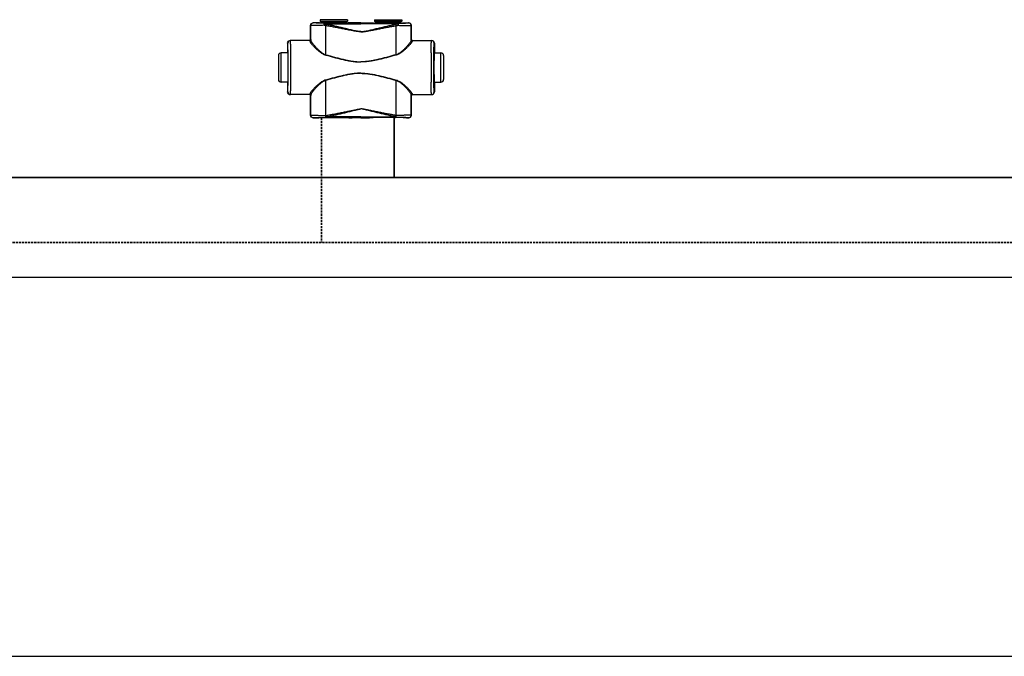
# Model space of a CAD drawing. Header units: millimetres. Extents: x -727 to 69715, y -15705 to 98123.
# Tile 228 of 256: x 49546 to 50454, y -13305 to -12717. Entities that reach past the tile are written whole.
import ezdxf

# ---------------------------------------------------------------- set-up
doc = ezdxf.new("R2010")
doc.units = ezdxf.units.MM
doc.linetypes.add('VERDECKT', pattern=[9.525, 6.35, -3.175])
for name, color, linetype, lineweight in [('UT_POTRUBI - PŘÍVOD', 1, 'Continuous', 35), ('UT_SCHÉMA_PŘÍVOD', 10, 'Continuous', 35), ('UT_SCHÉMA_ZPÁTEČKA', 172, 'VERDECKT', 35)]:
    doc.layers.add(name, color=color, linetype=linetype, lineweight=lineweight)

msp = doc.modelspace()

# ---------------------------------------------------------------- linework, layer by layer
at = {"color": 0, "linetype": 'Continuous'}
for p, q in [((49814.33, -12722.58), (49814.21, -12722.46)), ((49814.21, -12735.46), (49814.21, -12722.46)), ((49816.83, -12720.08), (49816.71, -12719.96)), ((49818.36, -12719.96), (49816.71, -12719.96)), ((49818.71, -12720.07), (49818.36, -12719.96)), ((49848.31, -12717.06), (49823.11, -12717.06)), ((49823.11, -12717.06), (49823.11, -12718.46)), ((49823.11, -12718.46), (49824.06, -12719.42)), ((49823.11, -12718.46), (49848.31, -12718.46)), ((49824.06, -12719.42), (49847.36, -12719.42)), ((49824.21, -12719.77), (49847.21, -12719.77)), ((49824.21, -12719.77), (49824.21, -12720.13)), ((49831.86, -12720.15), (49827.01, -12720.15)), ((49827.01, -12720.85), (49827.01, -12720.15)), ((49827.01, -12720.85), (49860.71, -12720.85)), ((49860.71, -12720.15), (49839.56, -12720.15)), ((49847.21, -12719.77), (49847.21, -12720.13)), ((49848.31, -12718.46), (49847.36, -12719.42)), ((49848.31, -12717.06), (49848.31, -12718.46)), ((49854.46, -12719.96), (49852.71, -12720.07)), ((49860.71, -12719.96), (49854.46, -12719.96)), ((49860.71, -12719.96), (49866.96, -12719.96)), ((49860.71, -12720.15), (49881.86, -12720.15)), ((49894.41, -12720.85), (49860.71, -12720.85)), ((49866.96, -12719.96), (49868.71, -12720.07)), ((49873.11, -12717.06), (49898.31, -12717.06)), ((49873.11, -12717.06), (49873.11, -12718.46)), ((49898.31, -12718.46), (49873.11, -12718.46)), ((49873.11, -12718.46), (49874.06, -12719.42)), ((49897.36, -12719.42), (49874.06, -12719.42)), ((49897.21, -12719.77), (49874.21, -12719.77)), ((49874.21, -12719.77), (49874.21, -12720.13)), ((49889.56, -12720.15), (49894.41, -12720.15)), ((49894.41, -12720.85), (49894.41, -12720.15)), ((49897.21, -12719.77), (49897.21, -12720.13)), ((49898.31, -12718.46), (49897.36, -12719.42)), ((49898.31, -12717.06), (49898.31, -12718.46)), ((49902.71, -12720.07), (49903.06, -12719.96)), ((49903.06, -12719.96), (49904.71, -12719.96)), ((49904.59, -12720.08), (49904.71, -12719.96)), ((49907.09, -12722.58), (49907.21, -12722.46)), ((49907.21, -12735.46), (49907.21, -12722.46)), ((49793.22, -12738.76), (49793.01, -12738.76)), ((49793.01, -12738.76), (49793.01, -12746.91)), ((49813.51, -12736.26), (49795.51, -12736.26)), ((49814.21, -12735.46), (49814.31, -12735.46)), ((49907.21, -12735.46), (49907.1, -12735.46)), ((49907.9, -12736.26), (49925.91, -12736.26)), ((49928.2, -12738.76), (49928.41, -12738.76)), ((49928.41, -12738.76), (49928.41, -12746.91)), ((49784.51, -12750.26), (49784.51, -12772.26)), ((49793.26, -12747.76), (49787.01, -12747.76)), ((49787.01, -12774.76), (49787.01, -12747.76)), ((49793.01, -12746.91), (49793.22, -12747.26)), ((49793.4, -12747.28), (49793.4, -12747.26)), ((49928.02, -12747.28), (49928.02, -12747.26)), ((49928.16, -12747.76), (49934.41, -12747.76)), ((49928.41, -12746.91), (49928.2, -12747.26)), ((49934.41, -12774.76), (49934.41, -12747.76)), ((49936.91, -12750.26), (49936.91, -12772.26)), ((49793.26, -12774.76), (49787.01, -12774.76)), ((49793.22, -12775.26), (49793.01, -12775.61)), ((49793.01, -12775.61), (49793.01, -12783.76)), ((49793.4, -12775.26), (49793.4, -12775.25)), ((49928.02, -12775.26), (49928.02, -12775.25)), ((49928.16, -12774.76), (49934.41, -12774.76)), ((49928.2, -12775.26), (49928.41, -12775.61)), ((49928.41, -12775.61), (49928.41, -12783.76)), ((49793.01, -12783.76), (49793.22, -12783.76)), ((49813.51, -12786.26), (49795.51, -12786.26)), ((49814.31, -12787.06), (49814.21, -12787.06)), ((49814.21, -12805.16), (49814.21, -12787.06)), ((49907.1, -12787.06), (49907.21, -12787.06)), ((49907.21, -12805.16), (49907.21, -12787.06)), ((49907.9, -12786.26), (49925.91, -12786.26)), ((49928.41, -12783.76), (49928.2, -12783.76)), ((49814.21, -12805.16), (49814.33, -12805.04)), ((49828.25, -12805.42), (49828.43, -12805.41)), ((49860.71, -12806.72), (49828.75, -12806.72)), ((49828.75, -12807.47), (49828.75, -12806.72)), ((49860.71, -12806.72), (49892.67, -12806.72)), ((49892.67, -12807.47), (49892.67, -12806.72)), ((49893.17, -12805.42), (49892.99, -12805.41)), ((49907.21, -12805.16), (49907.09, -12805.04)), ((49816.71, -12807.66), (49816.83, -12807.54)), ((49818.36, -12807.66), (49816.71, -12807.66)), ((49818.71, -12807.56), (49818.36, -12807.66)), ((49828.58, -12807.47), (49828.75, -12807.47)), ((49828.75, -12807.47), (49830.01, -12807.47)), ((49841.4, -12807.47), (49860.71, -12807.47)), ((49854.46, -12807.66), (49852.71, -12807.56)), ((49860.71, -12807.66), (49854.46, -12807.66)), ((49880.01, -12807.47), (49860.71, -12807.47)), ((49860.71, -12807.66), (49866.96, -12807.66)), ((49866.96, -12807.66), (49868.71, -12807.56)), ((49892.67, -12807.47), (49891.4, -12807.47)), ((49892.84, -12807.47), (49892.67, -12807.47)), ((49902.71, -12807.56), (49903.06, -12807.66)), ((49903.06, -12807.66), (49904.71, -12807.66)), ((49904.71, -12807.66), (49904.59, -12807.54))]:
    msp.add_line(p, q, dxfattribs=at)
for p, q in [((-727.45, -12954.69), (68024.28, -12954.69)), ((-727.45, -13304.69), (68024.28, -13304.69))]:
    msp.add_line(p, q)
for centre, radius, start, end in [((49816.83, -12722.58), 2.5, 90.00246, 179.99754), ((49823.71, -12719.77), 0.5, 0, 45), ((49847.71, -12719.77), 0.5, 135, 180), ((49873.71, -12719.77), 0.5, 0, 45), ((49897.71, -12719.77), 0.5, 135, 180), ((49904.59, -12722.58), 2.5, 0.00246, 89.99754), ((49795.72, -12738.76), 2.5, 90.00225, 180.00111), ((49813.51, -12735.46), 0.8, 270.0036, 359.99724), ((49907.9, -12735.46), 0.8, 180.00276, 269.9964), ((49925.7, -12738.76), 2.5, 359.99889, 89.99775), ((49787.01, -12750.26), 2.5, 90, 180), ((47353.55, -12761.26), 2442.41, 359.68325, 0.31675), ((52367.87, -12761.26), 2442.41, 179.68325, 180.31675), ((49934.41, -12750.26), 2.5, 0, 90), ((49787.01, -12772.26), 2.5, 180, 270), ((49934.41, -12772.26), 2.5, 270, 0), ((49795.72, -12783.76), 2.5, 179.99889, 269.99775), ((49813.51, -12787.06), 0.8, 0.00276, 89.9964), ((49907.9, -12787.06), 0.8, 90.0036, 179.99724), ((49925.7, -12783.76), 2.5, 270.00225, 0.00111), ((49816.83, -12805.04), 2.5, 180.00246, 269.99754), ((49904.59, -12805.04), 2.5, 270.00246, 359.99754)]:
    msp.add_arc(centre, radius, start, end, dxfattribs=at)
at = {"color": 0, "linetype": 'Continuous', "extrusion": (0, 0, -1)}
for centre, major_axis, ratio, start_param, end_param in [((49816.71, -12722.46), (-1.77, 1.77), 0.999973, -0.785384, 0.785384), ((49835.71, -12720.07), (-17, 0), 0.005236, 4.941076, 6.283185), ((49835.71, -12720.07), (-17, 0), 0.005236, 3.141593, 4.483702), ((49795.51, -12738.76), (-2.5, 0), 0.999945, 0, 1.570796), ((49813.41, -12735.46), (-0.8, 0), 0.999986, -3.141593, -1.659157), ((49793.22, -12761.26), (0, 14), 0.010472, 0, 3.141593), ((49795.51, -12783.76), (-2.5, 0), 0.999945, -1.570796, 0), ((49813.41, -12787.06), (0.8, 0), 0.999986, -1.395381, 0), ((49816.71, -12805.16), (1.77, 1.77), 0.999973, -3.926977, -2.356208), ((49835.71, -12807.56), (-17, 0), 0.005236, 0, 1.229157), ((49835.71, -12807.56), (-17, 0), 0.005236, 1.912436, 3.141593)]:
    msp.add_ellipse(centre, major_axis=major_axis, ratio=ratio, start_param=start_param, end_param=end_param, dxfattribs=at)
at = {"color": 0, "linetype": 'Continuous'}
for centre, major_axis, ratio, start_param, end_param in [((49885.71, -12720.07), (17, 0), 0.005236, 3.141593, 4.483702), ((49885.71, -12720.07), (17, 0), 0.005236, 4.941076, 6.283185), ((49904.71, -12722.46), (1.77, 1.77), 0.999973, -0.785384, 0.785384), ((49908.01, -12735.46), (0.8, 0), 0.999986, -3.141593, -1.659157), ((49925.91, -12738.76), (2.5, 0), 0.999945, 0, 1.570796), ((49928.2, -12761.26), (0, 14), 0.010472, 0, 3.141593), ((49908.01, -12787.06), (-0.8, 0), 0.999986, -1.395381, 0), ((49925.91, -12783.76), (2.5, 0), 0.999945, -1.570796, 0), ((49904.71, -12805.16), (-1.77, 1.77), 0.999973, -3.926977, -2.356208), ((49885.71, -12807.56), (17, 0), 0.005236, 1.912436, 3.141593), ((49885.71, -12807.56), (17, 0), 0.005236, 0, 1.229157)]:
    msp.add_ellipse(centre, major_axis=major_axis, ratio=ratio, start_param=start_param, end_param=end_param, dxfattribs=at)
for points, knots in [([(49826.39, -12722.27), (49825.56, -12722.28), (49823.95, -12722.29), (49821.99, -12722.31), (49820.52, -12722.33), (49819.52, -12722.34), (49818.59, -12722.36), (49817.74, -12722.38), (49816.97, -12722.4), (49816.3, -12722.42), (49815.72, -12722.45), (49815.3, -12722.47), (49815.02, -12722.49), (49814.84, -12722.5), (49814.69, -12722.51), (49814.57, -12722.53), (49814.47, -12722.54), (49814.4, -12722.55), (49814.36, -12722.57), (49814.33, -12722.58), (49814.33, -12722.58)], [0, 0, 0, 0, 0.207034, 0.39928, 0.488214, 0.57154, 0.648707, 0.71921, 0.782588, 0.838437, 0.886403, 0.926186, 0.942933, 0.957549, 0.970012, 0.98031, 0.988432, 0.994377, 0.998178, 1, 1, 1, 1]), ([(49814.34, -12736), (49814.34, -12734.88), (49814.34, -12730.41), (49814.33, -12725.93), (49814.33, -12722.58)], [0, 0, 0, 0, 0.250733, 1, 1, 1, 1]), ([(49827.01, -12720.15), (49826.3, -12720.15), (49824.95, -12720.15), (49823.29, -12720.15), (49822.05, -12720.14), (49821.2, -12720.14), (49820.42, -12720.13), (49819.7, -12720.13), (49819.06, -12720.12), (49818.49, -12720.12), (49818, -12720.11), (49817.65, -12720.11), (49817.41, -12720.1), (49817.26, -12720.1), (49817.13, -12720.1), (49817.03, -12720.1), (49816.96, -12720.09), (49816.91, -12720.09), (49816.88, -12720.09), (49816.86, -12720.09), (49816.85, -12720.09), (49816.84, -12720.09), (49816.83, -12720.09), (49816.83, -12720.08)], [0, 0, 0, 0, 0.207653, 0.400343, 0.489423, 0.572844, 0.650059, 0.720565, 0.783909, 0.839692, 0.887568, 0.927242, 0.943927, 0.958477, 0.970869, 0.981088, 0.989117, 0.992306, 0.994945, 0.997032, 0.998568, 0.999554, 1, 1, 1, 1]), ([(49827.01, -12720.15), (49826.92, -12720.16), (49826.82, -12720.27), (49826.74, -12720.4), (49826.67, -12720.55), (49826.59, -12720.78), (49826.52, -12721.09), (49826.46, -12721.45), (49826.42, -12721.85), (49826.4, -12722.13), (49826.39, -12722.27)], [0, 0, 0, 0, 0.117156, 0.161001, 0.211236, 0.330442, 0.472834, 0.634922, 0.812344, 1, 1, 1, 1]), ([(49827.01, -12720.85), (49826.88, -12721.06), (49826.65, -12721.52), (49826.48, -12722.01), (49826.39, -12722.27)], [0, 0, 0, 0, 0.464895, 1, 1, 1, 1]), ([(49828.26, -12722.63), (49828.1, -12722.61), (49827.47, -12722.51), (49826.85, -12722.38), (49826.39, -12722.27)], [0, 0, 0, 0, 0.252579, 1, 1, 1, 1]), ([(49828.58, -12721.29), (49828.45, -12721.27), (49827.91, -12721.15), (49827.39, -12720.99), (49827.01, -12720.85)], [0, 0, 0, 0, 0.253704, 1, 1, 1, 1]), ([(49828.58, -12721.29), (49828.52, -12721.5), (49828.4, -12721.94), (49828.3, -12722.39), (49828.26, -12722.63)], [0, 0, 0, 0, 0.464569, 1, 1, 1, 1]), ([(49860.71, -12728.27), (49860.71, -12728.27), (49860.02, -12728.27), (49858.64, -12728.19), (49856.59, -12727.91), (49854.55, -12727.56), (49851.84, -12727.06), (49848.47, -12726.39), (49844.42, -12725.6), (49840.37, -12724.81), (49836.33, -12724.05), (49832.3, -12723.32), (49829.6, -12722.86), (49828.26, -12722.63)], [0.5000015, 0.5000015, 0.5000015, 0.5000015, 0.500002, 0.5313979, 0.5627848, 0.5941575, 0.6255147, 0.6881766, 0.7507583, 0.8132458, 0.8756245, 0.9378805, 1, 1, 1, 1]), ([(49828.27, -12749.41), (49828.27, -12747.17), (49828.27, -12738.24), (49828.26, -12729.32), (49828.26, -12722.63)], [0, 0, 0, 0, 0.250952, 1, 1, 1, 1]), ([(49860.71, -12728.09), (49860.71, -12728.09), (49860.36, -12728.09), (49859.67, -12728.07), (49858.3, -12727.93), (49856.6, -12727.65), (49854.58, -12727.23), (49852.57, -12726.77), (49850.56, -12726.3), (49847.89, -12725.66), (49844.55, -12724.86), (49840.56, -12723.92), (49836.56, -12723), (49832.57, -12722.12), (49829.91, -12721.57), (49828.58, -12721.29)], [0.499995, 0.499995, 0.499995, 0.499995, 0.4999958, 0.5157333, 0.5314718, 0.5629204, 0.5943483, 0.6257534, 0.6571339, 0.6884877, 0.7511054, 0.813586, 0.8759088, 0.9380534, 1, 1, 1, 1]), ([(49839.56, -12720.15), (49838.93, -12720.15), (49837.64, -12720.18), (49835.71, -12720.2), (49833.78, -12720.18), (49832.49, -12720.15), (49831.86, -12720.15)], [0, 0, 0, 0, 0.248355, 0.5, 0.751645, 1, 1, 1, 1]), ([(49860.71, -12728.09), (49860.71, -12728.09), (49861.05, -12728.09), (49861.74, -12728.07), (49863.12, -12727.93), (49864.82, -12727.65), (49866.84, -12727.23), (49868.85, -12726.77), (49870.86, -12726.3), (49873.53, -12725.66), (49876.87, -12724.86), (49880.86, -12723.92), (49884.86, -12723), (49888.85, -12722.12), (49891.51, -12721.57), (49892.84, -12721.29)], [0.499995, 0.499995, 0.499995, 0.499995, 0.4999958, 0.5157333, 0.5314718, 0.5629204, 0.5943483, 0.6257534, 0.6571339, 0.6884877, 0.7511054, 0.813586, 0.8759088, 0.9380534, 1, 1, 1, 1]), ([(49860.71, -12728.27), (49860.71, -12728.27), (49861.4, -12728.27), (49862.78, -12728.19), (49864.83, -12727.91), (49866.87, -12727.56), (49869.58, -12727.06), (49872.95, -12726.39), (49877, -12725.6), (49881.04, -12724.81), (49885.08, -12724.05), (49889.12, -12723.32), (49891.82, -12722.86), (49893.16, -12722.63)], [0.5000015, 0.5000015, 0.5000015, 0.5000015, 0.500002, 0.5313979, 0.5627848, 0.5941575, 0.6255147, 0.6881766, 0.7507583, 0.8132458, 0.8756245, 0.9378805, 1, 1, 1, 1]), ([(49881.86, -12720.15), (49882.49, -12720.15), (49883.78, -12720.18), (49885.71, -12720.2), (49887.64, -12720.18), (49888.93, -12720.15), (49889.56, -12720.15)], [0, 0, 0, 0, 0.248355, 0.5, 0.751645, 1, 1, 1, 1]), ([(49892.84, -12721.29), (49892.97, -12721.27), (49893.5, -12721.15), (49894.03, -12720.99), (49894.41, -12720.85)], [0, 0, 0, 0, 0.253704, 1, 1, 1, 1]), ([(49892.84, -12721.29), (49892.9, -12721.5), (49893.02, -12721.94), (49893.12, -12722.39), (49893.16, -12722.63)], [0, 0, 0, 0, 0.464569, 1, 1, 1, 1]), ([(49893.15, -12749.41), (49893.15, -12747.17), (49893.15, -12738.24), (49893.16, -12729.32), (49893.16, -12722.63)], [0, 0, 0, 0, 0.250952, 1, 1, 1, 1]), ([(49893.16, -12722.63), (49893.32, -12722.61), (49893.95, -12722.51), (49894.57, -12722.38), (49895.03, -12722.27)], [0, 0, 0, 0, 0.252579, 1, 1, 1, 1]), ([(49894.41, -12720.15), (49895.11, -12720.15), (49896.47, -12720.15), (49898.13, -12720.15), (49899.37, -12720.14), (49900.22, -12720.14), (49901, -12720.13), (49901.72, -12720.13), (49902.36, -12720.12), (49902.93, -12720.12), (49903.42, -12720.11), (49903.77, -12720.11), (49904.01, -12720.1), (49904.16, -12720.1), (49904.28, -12720.1), (49904.39, -12720.1), (49904.46, -12720.09), (49904.51, -12720.09), (49904.53, -12720.09), (49904.56, -12720.09), (49904.57, -12720.09), (49904.58, -12720.09), (49904.59, -12720.09), (49904.59, -12720.08)], [0, 0, 0, 0, 0.207653, 0.400343, 0.489423, 0.572844, 0.650059, 0.720565, 0.783909, 0.839692, 0.887568, 0.927242, 0.943927, 0.958477, 0.970869, 0.981088, 0.989117, 0.992306, 0.994945, 0.997032, 0.998568, 0.999554, 1, 1, 1, 1]), ([(49894.41, -12720.15), (49894.5, -12720.16), (49894.6, -12720.27), (49894.68, -12720.4), (49894.75, -12720.55), (49894.82, -12720.78), (49894.9, -12721.09), (49894.96, -12721.45), (49895, -12721.85), (49895.02, -12722.13), (49895.03, -12722.27)], [0, 0, 0, 0, 0.117156, 0.161001, 0.211236, 0.330442, 0.472834, 0.634922, 0.812344, 1, 1, 1, 1]), ([(49894.41, -12720.85), (49894.54, -12721.06), (49894.76, -12721.52), (49894.94, -12722.01), (49895.03, -12722.27)], [0, 0, 0, 0, 0.464895, 1, 1, 1, 1]), ([(49895.03, -12722.27), (49895.86, -12722.28), (49897.47, -12722.29), (49899.43, -12722.31), (49900.9, -12722.33), (49901.9, -12722.34), (49902.83, -12722.36), (49903.68, -12722.38), (49904.44, -12722.4), (49905.12, -12722.42), (49905.69, -12722.45), (49906.12, -12722.47), (49906.4, -12722.49), (49906.58, -12722.5), (49906.73, -12722.51), (49906.85, -12722.53), (49906.95, -12722.54), (49907.02, -12722.55), (49907.06, -12722.57), (49907.09, -12722.58), (49907.09, -12722.58)], [0, 0, 0, 0, 0.207034, 0.39928, 0.488214, 0.57154, 0.648707, 0.71921, 0.782588, 0.838437, 0.886403, 0.926186, 0.942933, 0.957549, 0.970012, 0.98031, 0.988432, 0.994377, 0.998178, 1, 1, 1, 1]), ([(49907.08, -12736), (49907.08, -12734.88), (49907.08, -12730.41), (49907.08, -12725.93), (49907.09, -12722.58)], [0, 0, 0, 0, 0.250733, 1, 1, 1, 1]), ([(49793.4, -12747.26), (49793.4, -12746.63), (49793.39, -12745.44), (49793.37, -12744), (49793.36, -12742.94), (49793.35, -12742.24), (49793.33, -12741.6), (49793.32, -12741.02), (49793.31, -12740.5), (49793.3, -12740.05), (49793.29, -12739.67), (49793.27, -12739.39), (49793.27, -12739.2), (49793.26, -12739.09), (49793.25, -12738.99), (49793.25, -12738.91), (49793.24, -12738.85), (49793.23, -12738.8), (49793.23, -12738.78), (49793.22, -12738.76), (49793.22, -12738.76)], [0, 0, 0, 0, 0.221931, 0.420259, 0.509783, 0.592499, 0.668149, 0.736495, 0.797321, 0.850436, 0.895675, 0.932895, 0.948462, 0.961984, 0.973451, 0.982856, 0.990196, 0.99547, 0.998697, 1, 1, 1, 1]), ([(49795.92, -12747.76), (49795.91, -12746.92), (49795.9, -12745.32), (49795.88, -12743.39), (49795.87, -12741.97), (49795.86, -12741.02), (49795.85, -12740.14), (49795.83, -12739.35), (49795.82, -12738.65), (49795.81, -12738.03), (49795.79, -12737.5), (49795.78, -12737.12), (49795.77, -12736.87), (49795.76, -12736.71), (49795.76, -12736.57), (49795.75, -12736.47), (49795.74, -12736.38), (49795.74, -12736.32), (49795.73, -12736.28), (49795.72, -12736.27), (49795.72, -12736.26), (49795.72, -12736.26)], [0, 0, 0, 0, 0.218984, 0.416191, 0.505653, 0.588551, 0.664564, 0.733396, 0.794781, 0.848478, 0.894279, 0.932006, 0.947796, 0.961515, 0.973152, 0.982695, 0.990138, 0.995479, 0.998726, 0.999584, 1, 1, 1, 1]), ([(49813.51, -12736.26), (49813.52, -12736.26), (49813.52, -12736.27), (49813.52, -12736.27), (49813.52, -12736.28), (49813.52, -12736.3), (49813.52, -12736.34), (49813.53, -12736.4), (49813.53, -12736.47), (49813.53, -12736.56), (49813.54, -12736.66), (49813.54, -12736.74), (49813.54, -12736.78)], [0, 0, 0, 0, 0.005122, 0.017304, 0.037118, 0.064661, 0.143035, 0.252499, 0.393016, 0.564526, 0.766907, 1, 1, 1, 1]), ([(49814.34, -12736), (49814.34, -12736.1), (49814.3, -12736.31), (49814.12, -12736.57), (49813.85, -12736.74), (49813.65, -12736.78), (49813.54, -12736.78)], [0, 0, 0, 0, 0.247572, 0.496581, 0.747591, 1, 1, 1, 1]), ([(49813.54, -12736.78), (49813.54, -12736.85), (49813.57, -12736.99), (49813.64, -12737.21), (49813.75, -12737.46), (49813.96, -12737.84), (49814.31, -12738.39), (49814.84, -12739.09), (49815.49, -12739.88), (49816.52, -12741.06), (49818.02, -12742.64), (49820.07, -12744.6), (49821.98, -12746.25), (49823.67, -12747.51), (49825.53, -12748.72), (49827.08, -12749.44), (49828.17, -12749.74)], [0, 0, 0, 0, 0.009694, 0.02127, 0.034861, 0.050494, 0.087694, 0.13227, 0.183417, 0.240322, 0.368483, 0.511765, 0.666448, 0.747227, 0.829948, 1, 1, 1, 1]), ([(49814.31, -12735.46), (49814.32, -12735.46), (49814.32, -12735.47), (49814.32, -12735.47), (49814.32, -12735.48), (49814.32, -12735.5), (49814.32, -12735.54), (49814.33, -12735.6), (49814.33, -12735.68), (49814.33, -12735.77), (49814.34, -12735.88), (49814.34, -12735.96), (49814.34, -12736)], [0, 0, 0, 0, 0.005057, 0.017214, 0.037015, 0.06455, 0.142921, 0.252392, 0.392925, 0.564459, 0.766871, 1, 1, 1, 1]), ([(49814.34, -12736), (49814.34, -12736.07), (49814.36, -12736.21), (49814.43, -12736.44), (49814.54, -12736.7), (49814.73, -12737.11), (49815.07, -12737.67), (49815.57, -12738.4), (49816.18, -12739.2), (49817.15, -12740.42), (49818.57, -12742.04), (49820.5, -12744.06), (49822.31, -12745.75), (49823.93, -12747.06), (49825.71, -12748.32), (49827.2, -12749.1), (49828.27, -12749.41)], [0, 0, 0, 0, 0.010286, 0.022433, 0.036551, 0.052653, 0.090607, 0.135698, 0.187142, 0.244158, 0.372094, 0.514728, 0.6685, 0.748767, 0.830965, 1, 1, 1, 1]), ([(49907.08, -12736), (49907.08, -12736.07), (49907.06, -12736.21), (49906.99, -12736.44), (49906.88, -12736.7), (49906.69, -12737.11), (49906.35, -12737.67), (49905.85, -12738.4), (49905.24, -12739.2), (49904.27, -12740.42), (49902.85, -12742.04), (49900.92, -12744.06), (49899.11, -12745.75), (49897.49, -12747.06), (49895.71, -12748.32), (49894.22, -12749.1), (49893.15, -12749.41)], [0, 0, 0, 0, 0.010286, 0.022433, 0.036551, 0.052653, 0.090607, 0.135698, 0.187142, 0.244158, 0.372094, 0.514728, 0.6685, 0.748767, 0.830965, 1, 1, 1, 1]), ([(49907.88, -12736.78), (49907.88, -12736.85), (49907.85, -12736.99), (49907.78, -12737.21), (49907.67, -12737.46), (49907.46, -12737.84), (49907.11, -12738.39), (49906.58, -12739.09), (49905.93, -12739.88), (49904.9, -12741.06), (49903.39, -12742.64), (49901.35, -12744.6), (49899.44, -12746.25), (49897.74, -12747.51), (49895.89, -12748.72), (49894.34, -12749.44), (49893.25, -12749.74)], [0, 0, 0, 0, 0.009694, 0.02127, 0.034861, 0.050494, 0.087694, 0.13227, 0.183417, 0.240322, 0.368483, 0.511765, 0.666448, 0.747227, 0.829948, 1, 1, 1, 1]), ([(49907.1, -12735.46), (49907.1, -12735.46), (49907.1, -12735.47), (49907.1, -12735.47), (49907.1, -12735.48), (49907.1, -12735.5), (49907.09, -12735.54), (49907.09, -12735.6), (49907.09, -12735.68), (49907.08, -12735.77), (49907.08, -12735.88), (49907.08, -12735.96), (49907.08, -12736)], [0, 0, 0, 0, 0.005057, 0.017214, 0.037015, 0.06455, 0.142921, 0.252392, 0.392925, 0.564459, 0.766871, 1, 1, 1, 1]), ([(49907.08, -12736), (49907.08, -12736.1), (49907.12, -12736.31), (49907.3, -12736.57), (49907.56, -12736.74), (49907.77, -12736.78), (49907.88, -12736.78)], [0, 0, 0, 0, 0.247572, 0.496581, 0.747591, 1, 1, 1, 1]), ([(49907.9, -12736.26), (49907.9, -12736.26), (49907.9, -12736.27), (49907.9, -12736.27), (49907.9, -12736.28), (49907.9, -12736.3), (49907.89, -12736.34), (49907.89, -12736.4), (49907.89, -12736.47), (49907.88, -12736.56), (49907.88, -12736.66), (49907.88, -12736.74), (49907.88, -12736.78)], [0, 0, 0, 0, 0.005122, 0.017304, 0.037118, 0.064661, 0.143035, 0.252499, 0.393016, 0.564526, 0.766907, 1, 1, 1, 1]), ([(49925.5, -12747.76), (49925.51, -12746.92), (49925.52, -12745.32), (49925.53, -12743.39), (49925.55, -12741.97), (49925.56, -12741.02), (49925.57, -12740.14), (49925.59, -12739.35), (49925.6, -12738.65), (49925.61, -12738.03), (49925.63, -12737.5), (49925.64, -12737.12), (49925.65, -12736.87), (49925.66, -12736.71), (49925.66, -12736.57), (49925.67, -12736.47), (49925.68, -12736.38), (49925.68, -12736.32), (49925.69, -12736.28), (49925.69, -12736.27), (49925.7, -12736.26), (49925.7, -12736.26)], [0, 0, 0, 0, 0.218984, 0.416191, 0.505653, 0.588551, 0.664564, 0.733396, 0.794781, 0.848478, 0.894279, 0.932006, 0.947796, 0.961515, 0.973152, 0.982695, 0.990138, 0.995479, 0.998726, 0.999584, 1, 1, 1, 1]), ([(49928.02, -12747.26), (49928.02, -12746.63), (49928.03, -12745.44), (49928.05, -12744), (49928.06, -12742.94), (49928.07, -12742.24), (49928.08, -12741.6), (49928.1, -12741.02), (49928.11, -12740.5), (49928.12, -12740.05), (49928.13, -12739.67), (49928.14, -12739.39), (49928.15, -12739.2), (49928.16, -12739.09), (49928.17, -12738.99), (49928.17, -12738.91), (49928.18, -12738.85), (49928.19, -12738.8), (49928.19, -12738.78), (49928.2, -12738.76), (49928.2, -12738.76)], [0, 0, 0, 0, 0.221931, 0.420259, 0.509783, 0.592499, 0.668149, 0.736495, 0.797321, 0.850436, 0.895675, 0.932895, 0.948462, 0.961984, 0.973451, 0.982856, 0.990196, 0.99547, 0.998697, 1, 1, 1, 1]), ([(49793.4, -12775.25), (49793.42, -12773.06), (49793.45, -12768.39), (49793.46, -12761.26), (49793.45, -12754.13), (49793.42, -12749.47), (49793.4, -12747.28)], [0, 0, 0, 0, 0.235226, 0.499987, 0.764754, 1, 1, 1, 1]), ([(49828.27, -12749.41), (49828.26, -12749.44), (49828.23, -12749.55), (49828.2, -12749.66), (49828.17, -12749.74)], [0, 0, 0, 0, 0.258378, 1, 1, 1, 1]), ([(49828.17, -12749.74), (49830.83, -12750.45), (49834.83, -12751.53), (49840.19, -12752.9), (49844.23, -12753.87), (49848.3, -12754.75), (49852.4, -12755.48), (49855.85, -12755.89), (49858.62, -12756.07), (49860.01, -12756.1), (49860.71, -12756.1), (49860.71, -12756.1)], [0, 0, 0, 0, 0.1245061, 0.1869228, 0.2494269, 0.3120016, 0.3746311, 0.4372993, 0.4686472, 0.4999998, 0.5, 0.5, 0.5, 0.5]), ([(49828.27, -12749.41), (49830.92, -12750.14), (49834.91, -12751.25), (49840.24, -12752.66), (49844.27, -12753.66), (49848.33, -12754.56), (49852.42, -12755.31), (49855.86, -12755.74), (49858.63, -12755.92), (49860.02, -12755.95), (49860.71, -12755.95), (49860.71, -12755.95)], [0, 0, 0, 0, 0.1244767, 0.1868883, 0.2493924, 0.3119715, 0.3746087, 0.437287, 0.4686409, 0.4999998, 0.5, 0.5, 0.5, 0.5]), ([(49893.15, -12749.41), (49890.49, -12750.14), (49886.51, -12751.25), (49881.17, -12752.66), (49877.15, -12753.66), (49873.09, -12754.56), (49869, -12755.31), (49865.56, -12755.74), (49862.79, -12755.92), (49861.4, -12755.95), (49860.71, -12755.95), (49860.71, -12755.95)], [0, 0, 0, 0, 0.1244767, 0.1868883, 0.2493924, 0.3119715, 0.3746087, 0.437287, 0.4686409, 0.4999998, 0.5, 0.5, 0.5, 0.5]), ([(49893.25, -12749.74), (49890.59, -12750.45), (49886.58, -12751.53), (49881.23, -12752.9), (49877.19, -12753.87), (49873.12, -12754.75), (49869.02, -12755.48), (49865.57, -12755.89), (49862.79, -12756.07), (49861.4, -12756.1), (49860.71, -12756.1), (49860.71, -12756.1)], [0, 0, 0, 0, 0.1245061, 0.1869228, 0.2494269, 0.3120016, 0.3746311, 0.4372993, 0.4686472, 0.4999998, 0.5, 0.5, 0.5, 0.5]), ([(49893.15, -12749.41), (49893.16, -12749.44), (49893.19, -12749.55), (49893.22, -12749.66), (49893.25, -12749.74)], [0, 0, 0, 0, 0.258378, 1, 1, 1, 1]), ([(49928.02, -12775.25), (49928, -12773.06), (49927.97, -12768.39), (49927.96, -12761.26), (49927.97, -12754.13), (49928, -12749.47), (49928.02, -12747.28)], [0, 0, 0, 0, 0.235226, 0.499987, 0.764754, 1, 1, 1, 1]), ([(49860.71, -12766.43), (49859.32, -12766.43), (49856.54, -12766.55), (49852.4, -12767.05), (49848.3, -12767.77), (49844.23, -12768.65), (49840.19, -12769.63), (49834.83, -12770.99), (49830.83, -12772.07), (49828.17, -12772.79)], [0.5, 0.5, 0.5, 0.5, 0.5626889, 0.6253582, 0.6879892, 0.7505657, 0.8130716, 0.8754902, 1, 1, 1, 1]), ([(49860.71, -12766.58), (49859.32, -12766.58), (49856.55, -12766.7), (49852.42, -12767.21), (49848.33, -12767.96), (49844.27, -12768.87), (49840.24, -12769.87), (49834.91, -12771.28), (49830.92, -12772.38), (49828.27, -12773.12)], [0.5, 0.5, 0.5, 0.5, 0.5627005, 0.6253799, 0.6880187, 0.7505997, 0.8131057, 0.8755193, 1, 1, 1, 1]), ([(49860.71, -12766.43), (49862.1, -12766.43), (49864.88, -12766.55), (49869.02, -12767.05), (49873.12, -12767.77), (49877.19, -12768.65), (49881.23, -12769.63), (49886.58, -12770.99), (49890.59, -12772.07), (49893.25, -12772.79)], [0.5, 0.5, 0.5, 0.5, 0.5626889, 0.6253582, 0.6879892, 0.7505657, 0.8130716, 0.8754902, 1, 1, 1, 1]), ([(49860.71, -12766.58), (49862.1, -12766.58), (49864.87, -12766.7), (49869, -12767.21), (49873.09, -12767.96), (49877.15, -12768.87), (49881.17, -12769.87), (49886.51, -12771.28), (49890.49, -12772.38), (49893.15, -12773.12)], [0.5, 0.5, 0.5, 0.5, 0.5627005, 0.6253799, 0.6880187, 0.7505997, 0.8131057, 0.8755193, 1, 1, 1, 1]), ([(49793.22, -12783.76), (49793.22, -12783.76), (49793.23, -12783.75), (49793.23, -12783.72), (49793.24, -12783.68), (49793.25, -12783.61), (49793.25, -12783.53), (49793.26, -12783.44), (49793.27, -12783.32), (49793.27, -12783.13), (49793.29, -12782.86), (49793.3, -12782.47), (49793.31, -12782.02), (49793.32, -12781.51), (49793.33, -12780.92), (49793.35, -12780.28), (49793.36, -12779.58), (49793.37, -12778.53), (49793.39, -12777.08), (49793.4, -12775.89), (49793.4, -12775.26)], [0, 0, 0, 0, 0.001303, 0.00453, 0.009804, 0.017144, 0.026549, 0.038016, 0.051538, 0.067105, 0.104325, 0.149564, 0.202679, 0.263505, 0.331851, 0.407501, 0.490217, 0.579741, 0.778069, 1, 1, 1, 1]), ([(49795.72, -12786.26), (49795.72, -12786.26), (49795.72, -12786.26), (49795.73, -12786.24), (49795.74, -12786.2), (49795.74, -12786.14), (49795.75, -12786.06), (49795.76, -12785.95), (49795.76, -12785.82), (49795.77, -12785.66), (49795.78, -12785.4), (49795.79, -12785.02), (49795.81, -12784.49), (49795.82, -12783.88), (49795.83, -12783.17), (49795.85, -12782.38), (49795.86, -12781.51), (49795.87, -12780.56), (49795.88, -12779.14), (49795.9, -12777.2), (49795.91, -12775.6), (49795.92, -12774.76)], [0, 0, 0, 0, 0.000416, 0.001274, 0.004521, 0.009862, 0.017305, 0.026849, 0.038485, 0.052204, 0.067994, 0.105721, 0.151522, 0.205219, 0.266604, 0.335437, 0.411449, 0.494347, 0.58381, 0.781016, 1, 1, 1, 1]), ([(49828.17, -12772.79), (49827.08, -12773.08), (49825.53, -12773.81), (49823.67, -12775.01), (49821.98, -12776.28), (49820.07, -12777.92), (49818.02, -12779.88), (49816.52, -12781.47), (49815.49, -12782.65), (49814.84, -12783.43), (49814.31, -12784.14), (49813.96, -12784.68), (49813.75, -12785.07), (49813.64, -12785.32), (49813.57, -12785.54), (49813.54, -12785.68), (49813.54, -12785.74)], [0, 0, 0, 0, 0.170052, 0.252774, 0.333553, 0.488235, 0.631517, 0.759678, 0.816583, 0.86773, 0.912306, 0.949506, 0.965139, 0.978731, 0.990306, 1, 1, 1, 1]), ([(49828.27, -12773.12), (49827.2, -12773.43), (49825.71, -12774.2), (49823.93, -12775.46), (49822.31, -12776.77), (49820.5, -12778.46), (49818.57, -12780.48), (49817.15, -12782.11), (49816.18, -12783.32), (49815.57, -12784.13), (49815.07, -12784.86), (49814.73, -12785.42), (49814.54, -12785.82), (49814.43, -12786.08), (49814.36, -12786.31), (49814.34, -12786.46), (49814.34, -12786.53)], [0, 0, 0, 0, 0.169036, 0.251233, 0.3315, 0.485272, 0.627906, 0.755842, 0.812858, 0.864302, 0.909393, 0.947347, 0.963449, 0.977567, 0.989714, 1, 1, 1, 1]), ([(49828.27, -12773.12), (49828.26, -12773.09), (49828.23, -12772.98), (49828.2, -12772.87), (49828.17, -12772.79)], [0, 0, 0, 0, 0.258378, 1, 1, 1, 1]), ([(49828.25, -12805.42), (49828.25, -12802.74), (49828.26, -12791.97), (49828.27, -12781.21), (49828.27, -12773.12)], [0, 0, 0, 0, 0.248459, 1, 1, 1, 1]), ([(49893.15, -12773.12), (49893.16, -12773.09), (49893.19, -12772.98), (49893.22, -12772.87), (49893.25, -12772.79)], [0, 0, 0, 0, 0.258378, 1, 1, 1, 1]), ([(49893.15, -12773.12), (49894.22, -12773.43), (49895.71, -12774.2), (49897.49, -12775.46), (49899.11, -12776.77), (49900.92, -12778.46), (49902.85, -12780.48), (49904.27, -12782.11), (49905.24, -12783.32), (49905.85, -12784.13), (49906.35, -12784.86), (49906.69, -12785.42), (49906.88, -12785.82), (49906.99, -12786.08), (49907.06, -12786.31), (49907.08, -12786.46), (49907.08, -12786.53)], [0, 0, 0, 0, 0.169036, 0.251233, 0.3315, 0.485272, 0.627906, 0.755842, 0.812858, 0.864302, 0.909393, 0.947347, 0.963449, 0.977567, 0.989714, 1, 1, 1, 1]), ([(49893.17, -12805.42), (49893.16, -12802.74), (49893.16, -12791.97), (49893.15, -12781.21), (49893.15, -12773.12)], [0, 0, 0, 0, 0.248459, 1, 1, 1, 1]), ([(49893.25, -12772.79), (49894.34, -12773.08), (49895.89, -12773.81), (49897.74, -12775.01), (49899.44, -12776.28), (49901.35, -12777.92), (49903.39, -12779.88), (49904.9, -12781.47), (49905.93, -12782.65), (49906.58, -12783.43), (49907.11, -12784.14), (49907.46, -12784.68), (49907.67, -12785.07), (49907.78, -12785.32), (49907.85, -12785.54), (49907.88, -12785.68), (49907.88, -12785.74)], [0, 0, 0, 0, 0.170052, 0.252774, 0.333553, 0.488235, 0.631517, 0.759678, 0.816583, 0.86773, 0.912306, 0.949506, 0.965139, 0.978731, 0.990306, 1, 1, 1, 1]), ([(49925.7, -12786.26), (49925.7, -12786.26), (49925.69, -12786.26), (49925.69, -12786.24), (49925.68, -12786.2), (49925.68, -12786.14), (49925.67, -12786.06), (49925.66, -12785.95), (49925.66, -12785.82), (49925.65, -12785.66), (49925.64, -12785.4), (49925.63, -12785.02), (49925.61, -12784.49), (49925.6, -12783.88), (49925.59, -12783.17), (49925.57, -12782.38), (49925.56, -12781.51), (49925.55, -12780.56), (49925.53, -12779.14), (49925.52, -12777.2), (49925.51, -12775.6), (49925.5, -12774.76)], [0, 0, 0, 0, 0.000416, 0.001274, 0.004521, 0.009862, 0.017305, 0.026849, 0.038485, 0.052204, 0.067994, 0.105721, 0.151522, 0.205219, 0.266604, 0.335437, 0.411449, 0.494347, 0.58381, 0.781016, 1, 1, 1, 1]), ([(49928.2, -12783.76), (49928.2, -12783.76), (49928.19, -12783.75), (49928.19, -12783.72), (49928.18, -12783.68), (49928.17, -12783.61), (49928.17, -12783.53), (49928.16, -12783.44), (49928.15, -12783.32), (49928.14, -12783.13), (49928.13, -12782.86), (49928.12, -12782.47), (49928.11, -12782.02), (49928.1, -12781.51), (49928.08, -12780.92), (49928.07, -12780.28), (49928.06, -12779.58), (49928.05, -12778.53), (49928.03, -12777.08), (49928.02, -12775.89), (49928.02, -12775.26)], [0, 0, 0, 0, 0.001303, 0.00453, 0.009804, 0.017144, 0.026549, 0.038016, 0.051538, 0.067105, 0.104325, 0.149564, 0.202679, 0.263505, 0.331851, 0.407501, 0.490217, 0.579741, 0.778069, 1, 1, 1, 1]), ([(49813.54, -12785.74), (49813.54, -12785.78), (49813.54, -12785.86), (49813.53, -12785.96), (49813.53, -12786.05), (49813.53, -12786.13), (49813.52, -12786.18), (49813.52, -12786.22), (49813.52, -12786.24), (49813.52, -12786.25), (49813.52, -12786.26), (49813.52, -12786.26), (49813.51, -12786.26)], [0, 0, 0, 0, 0.233093, 0.435474, 0.606984, 0.747501, 0.856965, 0.935339, 0.962882, 0.982696, 0.994878, 1, 1, 1, 1]), ([(49814.34, -12786.53), (49814.34, -12786.42), (49814.3, -12786.22), (49814.12, -12785.96), (49813.85, -12785.78), (49813.65, -12785.74), (49813.54, -12785.74)], [0, 0, 0, 0, 0.247572, 0.496581, 0.747591, 1, 1, 1, 1]), ([(49814.34, -12786.53), (49814.34, -12786.57), (49814.34, -12786.65), (49814.33, -12786.75), (49814.33, -12786.85), (49814.33, -12786.92), (49814.32, -12786.98), (49814.32, -12787.02), (49814.32, -12787.04), (49814.32, -12787.05), (49814.32, -12787.06), (49814.32, -12787.06), (49814.31, -12787.06)], [0, 0, 0, 0, 0.23313, 0.435541, 0.607074, 0.747608, 0.857079, 0.93545, 0.962985, 0.982786, 0.994943, 1, 1, 1, 1]), ([(49814.33, -12805.04), (49814.33, -12803.51), (49814.33, -12797.34), (49814.34, -12791.16), (49814.34, -12786.53)], [0, 0, 0, 0, 0.248801, 1, 1, 1, 1]), ([(49907.08, -12786.53), (49907.08, -12786.42), (49907.12, -12786.22), (49907.3, -12785.96), (49907.56, -12785.78), (49907.77, -12785.74), (49907.88, -12785.74)], [0, 0, 0, 0, 0.247572, 0.496581, 0.747591, 1, 1, 1, 1]), ([(49907.09, -12805.04), (49907.09, -12803.51), (49907.08, -12797.34), (49907.08, -12791.16), (49907.08, -12786.53)], [0, 0, 0, 0, 0.248801, 1, 1, 1, 1]), ([(49907.08, -12786.53), (49907.08, -12786.57), (49907.08, -12786.65), (49907.08, -12786.75), (49907.09, -12786.85), (49907.09, -12786.92), (49907.09, -12786.98), (49907.1, -12787.02), (49907.1, -12787.04), (49907.1, -12787.05), (49907.1, -12787.06), (49907.1, -12787.06), (49907.1, -12787.06)], [0, 0, 0, 0, 0.23313, 0.435541, 0.607074, 0.747608, 0.857079, 0.93545, 0.962985, 0.982786, 0.994943, 1, 1, 1, 1]), ([(49907.88, -12785.74), (49907.88, -12785.78), (49907.88, -12785.86), (49907.88, -12785.96), (49907.89, -12786.05), (49907.89, -12786.13), (49907.89, -12786.18), (49907.9, -12786.22), (49907.9, -12786.24), (49907.9, -12786.25), (49907.9, -12786.26), (49907.9, -12786.26), (49907.9, -12786.26)], [0, 0, 0, 0, 0.233093, 0.435474, 0.606984, 0.747501, 0.856965, 0.935339, 0.962882, 0.982696, 0.994878, 1, 1, 1, 1]), ([(49814.33, -12805.04), (49814.33, -12805.05), (49814.36, -12805.07), (49814.41, -12805.08), (49814.49, -12805.1), (49814.61, -12805.12), (49814.75, -12805.13), (49814.93, -12805.15), (49815.14, -12805.17), (49815.47, -12805.19), (49815.97, -12805.22), (49816.65, -12805.24), (49817.44, -12805.27), (49818.33, -12805.3), (49819.32, -12805.32), (49820.4, -12805.34), (49821.57, -12805.36), (49823.25, -12805.38), (49825.49, -12805.4), (49827.31, -12805.41), (49828.25, -12805.42)], [0, 0, 0, 0, 0.001901, 0.0058, 0.011886, 0.020197, 0.030732, 0.043479, 0.058422, 0.075536, 0.116153, 0.165047, 0.22186, 0.286169, 0.35749, 0.43527, 0.518903, 0.607727, 0.798032, 1, 1, 1, 1]), ([(49828.58, -12807.47), (49828.55, -12807.47), (49828.52, -12807.44), (49828.49, -12807.38), (49828.46, -12807.32), (49828.44, -12807.23), (49828.4, -12807.09), (49828.34, -12806.75), (49828.28, -12806.18), (49828.26, -12805.69), (49828.25, -12805.42)], [0, 0, 0, 0, 0.03281, 0.058939, 0.09263, 0.134005, 0.182986, 0.302653, 0.616803, 1, 1, 1, 1]), ([(49828.43, -12805.41), (49829.77, -12805.19), (49832.46, -12804.73), (49836.48, -12804.01), (49840.51, -12803.25), (49843.86, -12802.59), (49846.55, -12802.05), (49848.56, -12801.65), (49850.58, -12801.23), (49852.59, -12800.82), (49854.61, -12800.4), (49856.29, -12800.06), (49857.64, -12799.79), (49858.99, -12799.55), (49860.02, -12799.41), (49860.71, -12799.41)], [0, 0, 0, 0, 0.0621172, 0.1243716, 0.1867502, 0.2492392, 0.2805207, 0.3118245, 0.3431487, 0.3744915, 0.4058513, 0.4372266, 0.4529199, 0.4686172, 0.5, 0.5, 0.5, 0.5]), ([(49828.75, -12807.47), (49828.73, -12807.47), (49828.7, -12807.44), (49828.67, -12807.38), (49828.64, -12807.32), (49828.61, -12807.23), (49828.58, -12807.09), (49828.52, -12806.75), (49828.46, -12806.18), (49828.44, -12805.69), (49828.43, -12805.41)], [0, 0, 0, 0, 0.032697, 0.058797, 0.092469, 0.133835, 0.182813, 0.302491, 0.616704, 1, 1, 1, 1]), ([(49828.75, -12806.72), (49828.69, -12806.53), (49828.57, -12806.09), (49828.48, -12805.65), (49828.43, -12805.41)], [0, 0, 0, 0, 0.463333, 1, 1, 1, 1]), ([(49828.75, -12806.72), (49830.08, -12806.46), (49832.74, -12805.91), (49836.71, -12805.03), (49840.7, -12804.12), (49844.01, -12803.33), (49846.67, -12802.68), (49848.66, -12802.19), (49850.66, -12801.69), (49852.65, -12801.19), (49854.65, -12800.69), (49856.32, -12800.27), (49857.66, -12799.95), (49859, -12799.66), (49860.02, -12799.48), (49860.71, -12799.48)], [0, 0, 0, 0, 0.0619437, 0.1240868, 0.1864104, 0.2488944, 0.2801902, 0.3115184, 0.3428764, 0.3742614, 0.4056711, 0.4371032, 0.4528275, 0.4685577, 0.5, 0.5, 0.5, 0.5]), ([(49892.99, -12805.41), (49891.65, -12805.19), (49888.96, -12804.73), (49884.94, -12804.01), (49880.91, -12803.25), (49877.56, -12802.59), (49874.87, -12802.05), (49872.86, -12801.65), (49870.84, -12801.23), (49868.82, -12800.82), (49866.81, -12800.4), (49865.12, -12800.06), (49863.78, -12799.79), (49862.42, -12799.55), (49861.4, -12799.41), (49860.71, -12799.41)], [0, 0, 0, 0, 0.0621172, 0.1243716, 0.1867502, 0.2492392, 0.2805207, 0.3118245, 0.3431487, 0.3744915, 0.4058513, 0.4372266, 0.4529199, 0.4686172, 0.5, 0.5, 0.5, 0.5]), ([(49892.67, -12806.72), (49891.34, -12806.46), (49888.68, -12805.91), (49884.7, -12805.03), (49880.72, -12804.12), (49877.4, -12803.33), (49874.75, -12802.68), (49872.75, -12802.19), (49870.76, -12801.69), (49868.76, -12801.19), (49866.77, -12800.69), (49865.1, -12800.27), (49863.76, -12799.95), (49862.42, -12799.66), (49861.39, -12799.48), (49860.71, -12799.48)], [0, 0, 0, 0, 0.0619437, 0.1240868, 0.1864104, 0.2488944, 0.2801902, 0.3115184, 0.3428764, 0.3742614, 0.4056711, 0.4371032, 0.4528275, 0.4685577, 0.5, 0.5, 0.5, 0.5]), ([(49892.67, -12807.47), (49892.69, -12807.47), (49892.72, -12807.44), (49892.75, -12807.38), (49892.78, -12807.32), (49892.81, -12807.23), (49892.84, -12807.09), (49892.9, -12806.75), (49892.96, -12806.18), (49892.98, -12805.69), (49892.99, -12805.41)], [0, 0, 0, 0, 0.032697, 0.058797, 0.092469, 0.133835, 0.182813, 0.302491, 0.616704, 1, 1, 1, 1]), ([(49892.67, -12806.72), (49892.73, -12806.53), (49892.85, -12806.09), (49892.94, -12805.65), (49892.99, -12805.41)], [0, 0, 0, 0, 0.463333, 1, 1, 1, 1]), ([(49892.84, -12807.47), (49892.87, -12807.47), (49892.9, -12807.44), (49892.93, -12807.38), (49892.96, -12807.32), (49892.98, -12807.23), (49893.02, -12807.09), (49893.08, -12806.75), (49893.14, -12806.18), (49893.16, -12805.69), (49893.17, -12805.42)], [0, 0, 0, 0, 0.03281, 0.058939, 0.09263, 0.134005, 0.182986, 0.302653, 0.616803, 1, 1, 1, 1]), ([(49907.09, -12805.04), (49907.09, -12805.05), (49907.06, -12805.07), (49907.01, -12805.08), (49906.93, -12805.1), (49906.81, -12805.12), (49906.67, -12805.13), (49906.49, -12805.15), (49906.28, -12805.17), (49905.95, -12805.19), (49905.45, -12805.22), (49904.77, -12805.24), (49903.98, -12805.27), (49903.09, -12805.3), (49902.1, -12805.32), (49901.01, -12805.34), (49899.85, -12805.36), (49898.17, -12805.38), (49895.93, -12805.4), (49894.11, -12805.41), (49893.17, -12805.42)], [0, 0, 0, 0, 0.001901, 0.0058, 0.011886, 0.020197, 0.030732, 0.043479, 0.058422, 0.075536, 0.116153, 0.165047, 0.22186, 0.286169, 0.35749, 0.43527, 0.518903, 0.607727, 0.798032, 1, 1, 1, 1]), ([(49816.83, -12807.54), (49816.83, -12807.54), (49816.83, -12807.54), (49816.85, -12807.54), (49816.86, -12807.54), (49816.89, -12807.54), (49816.92, -12807.54), (49816.98, -12807.53), (49817.06, -12807.53), (49817.18, -12807.53), (49817.33, -12807.53), (49817.51, -12807.52), (49817.71, -12807.52), (49817.93, -12807.52), (49818.28, -12807.51), (49818.78, -12807.51), (49819.44, -12807.5), (49820.2, -12807.5), (49821.03, -12807.49), (49821.94, -12807.49), (49822.93, -12807.48), (49824.35, -12807.48), (49826.24, -12807.48), (49827.78, -12807.47), (49828.58, -12807.47)], [0, 0, 0, 0, 0.000442, 0.001439, 0.003, 0.005125, 0.007814, 0.011067, 0.019262, 0.029696, 0.04235, 0.057205, 0.074237, 0.093413, 0.114703, 0.163471, 0.220191, 0.284451, 0.355774, 0.433617, 0.517377, 0.606395, 0.797271, 1, 1, 1, 1]), ([(49830.01, -12807.47), (49830.48, -12807.47), (49831.41, -12807.44), (49832.83, -12807.36), (49834.26, -12807.29), (49835.71, -12807.26), (49837.16, -12807.29), (49838.59, -12807.36), (49840.01, -12807.44), (49840.94, -12807.47), (49841.4, -12807.47)], [0, 0, 0, 0, 0.12176, 0.246313, 0.372689, 0.5, 0.627311, 0.753687, 0.87824, 1, 1, 1, 1]), ([(49891.4, -12807.47), (49890.94, -12807.47), (49890.01, -12807.44), (49888.59, -12807.36), (49887.16, -12807.29), (49885.71, -12807.26), (49884.26, -12807.29), (49882.83, -12807.36), (49881.41, -12807.44), (49880.48, -12807.47), (49880.01, -12807.47)], [0, 0, 0, 0, 0.12176, 0.246313, 0.372689, 0.5, 0.627311, 0.753687, 0.87824, 1, 1, 1, 1]), ([(49904.59, -12807.54), (49904.59, -12807.54), (49904.58, -12807.54), (49904.57, -12807.54), (49904.55, -12807.54), (49904.53, -12807.54), (49904.5, -12807.54), (49904.44, -12807.53), (49904.36, -12807.53), (49904.23, -12807.53), (49904.09, -12807.53), (49903.91, -12807.52), (49903.71, -12807.52), (49903.49, -12807.52), (49903.14, -12807.51), (49902.64, -12807.51), (49901.98, -12807.5), (49901.22, -12807.5), (49900.39, -12807.49), (49899.47, -12807.49), (49898.49, -12807.48), (49897.07, -12807.48), (49895.18, -12807.48), (49893.64, -12807.47), (49892.84, -12807.47)], [0, 0, 0, 0, 0.000442, 0.001439, 0.003, 0.005125, 0.007814, 0.011067, 0.019262, 0.029696, 0.04235, 0.057205, 0.074237, 0.093413, 0.114703, 0.163471, 0.220191, 0.284451, 0.355774, 0.433617, 0.517377, 0.606395, 0.797271, 1, 1, 1, 1])]:
    msp.add_open_spline(points, degree=3, knots=knots, dxfattribs=at)
at = {"layer": 'UT_POTRUBI - PŘÍVOD'}
msp.add_line((54155.75, -12862.78), (48369.74, -12862.78), dxfattribs=at)
at = {"layer": 'UT_SCHÉMA_PŘÍVOD'}
msp.add_line((49891.4, -12807.47), (49891.4, -12862.78), dxfattribs=at)
at = {"layer": 'UT_SCHÉMA_ZPÁTEČKA', "ltscale": 0.3}
for p, q in [((49824.36, -12807.49), (49824.36, -12922.7)), ((54501.86, -12922.7), (48302.7, -12922.7))]:
    msp.add_line(p, q, dxfattribs=at)

doc.saveas('drawing.dxf')
